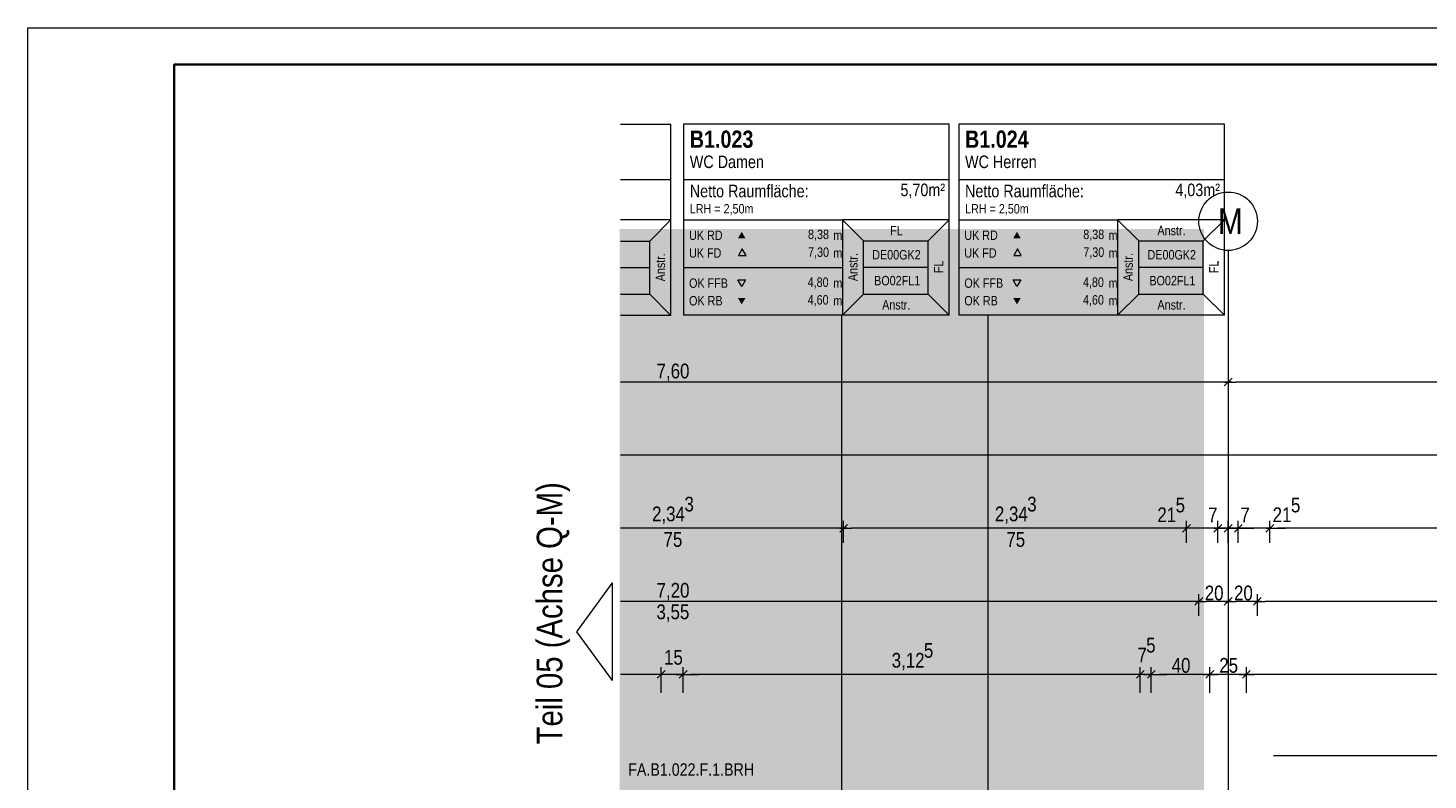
# Model space of a CAD drawing. Extents: x -620 to 300, y 62 to 1107.
# Tile 67 of 256: x -620 to -428, y 1005 to 1107. Entities that reach past the tile are written whole.
import ezdxf
from ezdxf.lldxf.tags import DXFTag

# ---------------------------------------------------------------- set-up
doc = ezdxf.new("R2010")
doc.units = 0
doc.layers.get('0').update_dxf_attribs({"lineweight": 35})
for name, color, linetype, lineweight in [('30 -33 Aussenwände- 8 Sonnenschutz', 7, 'Continuous', 9), ('70 -71 Achsen- 1 Gebäudeachsen', 7, 'STRICHPUNKT2-A06G9FR98I', 18), ('iwb_Plankopf Rahmen', 7, 'Continuous', 35)]:
    doc.layers.add(name, color=color, linetype=linetype, lineweight=lineweight)
for name, color, linetype, lineweight, true_color in [('70 -72 Beschriftung- 1 Beschriftung allgemein', 7, 'Continuous', 9, 0xff6633), ('70 -75 Raumstempel- 1 Raumstempel', 1, 'Continuous', 50, 0xff0000), ('70 -75 Raumstempel-2 Verweislinie', 1, 'Continuous', 9, 0xff0000), ('70 -76 Bemaßung- 2 Allgemein', 9, 'Continuous', 5, 0x808080), ('iwb_Layout BA_Markierung', 7, 'Continuous', 9, 0xbadcdc), ('iwb_Layout Text', 3, 'Continuous', 18, 0x00ff00)]:
    doc.layers.add(name, color=color, linetype=linetype, lineweight=lineweight, true_color=true_color)
doc.styles.get("Standard").update_dxf_attribs({"font": 'ARIALN.TTF'})
tags = doc.linetypes.add('STRICHPUNKT2-A06G9FR98I', pattern=[12.7, 6.35, -3.175, 0, -3.175]).pattern_tags.tags
tags[10:11] = [DXFTag(74, 4), DXFTag(75, 0), DXFTag(340, '0'), DXFTag(46, 0.0), DXFTag(50, 0.0), DXFTag(44, 0.0), DXFTag(45, 0.0)]
tags[8:9] = [DXFTag(74, 4), DXFTag(75, 0), DXFTag(340, '0'), DXFTag(46, 0.0), DXFTag(50, 0.0), DXFTag(44, 0.0), DXFTag(45, 0.0)]
tags[6:7] = [DXFTag(74, 4), DXFTag(75, 0), DXFTag(340, '0'), DXFTag(46, 0.0), DXFTag(50, 0.0), DXFTag(44, 0.0), DXFTag(45, 0.0)]
tags[4:5] = [DXFTag(74, 4), DXFTag(75, 0), DXFTag(340, '0'), DXFTag(46, 0.0), DXFTag(50, 0.0), DXFTag(44, 0.0), DXFTag(45, 0.0)]

# ---------------------------------------------------------------- blocks, each defined once
blk = doc.blocks.new('Polygon-A06G9FR18I')
at = {"color": 0, "linetype": 'ByBlock', "lineweight": -2, "ltscale": 0.13}
blk.add_solid([(-459.02, 82.71), (-538.75, 82.5), (-458.86, 1079.92), (-538.75, 1079.92)], dxfattribs=at)
blk = doc.blocks.new('Referenz-A06G9FRB8I')
at = {"layer": '30 -33 Aussenwände- 8 Sonnenschutz', "color": 0, "linetype": 'Continuous', "ltscale": 0.13}
blk.add_line((-449.36, 1007.92), (-373.36, 1007.92), dxfattribs=at)
at = {"layer": '70 -71 Achsen- 1 Gebäudeachsen', "color": 0, "linetype": 'Continuous', "ltscale": 0.18}
for p, q in [((-458.9, 1083.22), (-458.67, 1083.53)), ((-458.67, 1083.53), (-458.4, 1083.82)), ((-458.4, 1083.82), (-458.11, 1084.09)), ((-458.11, 1084.09), (-457.8, 1084.32)), ((-457.8, 1084.32), (-457.46, 1084.52)), ((-457.46, 1084.52), (-457.11, 1084.69)), ((-457.11, 1084.69), (-456.74, 1084.82)), ((-456.74, 1084.82), (-456.36, 1084.92)), ((-456.36, 1084.92), (-455.97, 1084.97)), ((-455.97, 1084.97), (-455.58, 1084.99)), ((-455.58, 1084.99), (-455.18, 1084.97)), ((-455.18, 1084.97), (-454.8, 1084.92)), ((-454.8, 1084.92), (-454.41, 1084.82)), ((-454.41, 1084.82), (-454.04, 1084.69)), ((-454.04, 1084.69), (-453.69, 1084.52)), ((-453.69, 1084.52), (-453.35, 1084.32)), ((-453.35, 1084.32), (-453.04, 1084.09)), ((-453.04, 1084.09), (-452.75, 1083.82)), ((-452.75, 1083.82), (-452.48, 1083.53)), ((-452.48, 1083.53), (-452.25, 1083.22)), ((-459.56, 1081.39), (-459.5, 1081.77)), ((-459.5, 1081.77), (-459.4, 1082.15)), ((-459.4, 1082.15), (-459.27, 1082.52)), ((-459.27, 1082.52), (-459.1, 1082.88)), ((-459.1, 1082.88), (-458.9, 1083.22)), ((-452.25, 1083.22), (-452.05, 1082.88)), ((-452.05, 1082.88), (-451.88, 1082.52)), ((-451.88, 1082.52), (-451.75, 1082.15)), ((-451.75, 1082.15), (-451.65, 1081.77)), ((-451.65, 1081.77), (-451.59, 1081.39)), ((-459.58, 1080.99), (-459.56, 1081.39)), ((-459.56, 1080.6), (-459.58, 1080.99)), ((-459.5, 1080.21), (-459.56, 1080.6)), ((-459.4, 1079.83), (-459.5, 1080.21)), ((-459.27, 1079.46), (-459.4, 1079.83)), ((-451.75, 1079.83), (-451.88, 1079.46)), ((-451.65, 1080.21), (-451.75, 1079.83)), ((-451.59, 1080.6), (-451.65, 1080.21)), ((-451.59, 1081.39), (-451.58, 1080.99)), ((-451.58, 1080.99), (-451.59, 1080.6)), ((-459.1, 1079.11), (-459.27, 1079.46)), ((-458.9, 1078.77), (-459.1, 1079.11)), ((-458.67, 1078.46), (-458.9, 1078.77)), ((-458.4, 1078.16), (-458.67, 1078.46)), ((-458.11, 1077.9), (-458.4, 1078.16)), ((-457.8, 1077.67), (-458.11, 1077.9)), ((-457.46, 1077.47), (-457.8, 1077.67)), ((-453.35, 1077.67), (-453.69, 1077.47)), ((-453.04, 1077.9), (-453.35, 1077.67)), ((-452.75, 1078.16), (-453.04, 1077.9)), ((-452.48, 1078.46), (-452.75, 1078.16)), ((-452.25, 1078.77), (-452.48, 1078.46)), ((-452.05, 1079.11), (-452.25, 1078.77)), ((-451.88, 1079.46), (-452.05, 1079.11)), ((-457.11, 1077.3), (-457.46, 1077.47)), ((-456.74, 1077.17), (-457.11, 1077.3)), ((-456.36, 1077.07), (-456.74, 1077.17)), ((-455.97, 1077.01), (-456.36, 1077.07)), ((-455.58, 1076.99), (-455.97, 1077.01)), ((-455.18, 1077.01), (-455.58, 1076.99)), ((-454.8, 1077.07), (-455.18, 1077.01)), ((-454.41, 1077.17), (-454.8, 1077.07)), ((-454.04, 1077.3), (-454.41, 1077.17)), ((-453.69, 1077.47), (-454.04, 1077.3))]:
    blk.add_line(p, q, dxfattribs=at)
at = {"layer": '70 -71 Achsen- 1 Gebäudeachsen', "color": 0, "linetype": 'STRICHPUNKT2-A06G9FR98I', "ltscale": 0.18}
blk.add_line((-455.58, 1076.99), (-455.58, 77.55), dxfattribs=at)
at = {"layer": '70 -75 Raumstempel- 1 Raumstempel', "color": 0, "lineweight": 9}
for p, q in [((-531.75, 1094.25), (-538.63, 1094.25)), ((-531.75, 1068.11), (-531.75, 1094.25)), ((-530.04, 1094.26), (-530.04, 1068.12)), ((-493.72, 1094.26), (-530.04, 1094.26)), ((-493.72, 1068.12), (-493.72, 1094.26)), ((-492.41, 1094.26), (-492.41, 1068.12)), ((-456.08, 1094.26), (-492.41, 1094.26)), ((-456.08, 1068.12), (-456.08, 1094.26)), ((-531.75, 1086.65), (-538.63, 1086.65)), ((-493.72, 1086.66), (-530.04, 1086.66)), ((-456.08, 1086.66), (-492.41, 1086.66)), ((-531.75, 1081.18), (-538.63, 1081.18)), ((-534.63, 1078.28), (-531.75, 1081.18)), ((-530.04, 1081.19), (-508.31, 1081.19)), ((-505.43, 1078.29), (-508.31, 1081.19)), ((-493.72, 1081.19), (-508.31, 1081.19)), ((-508.31, 1081.19), (-508.31, 1068.12)), ((-496.6, 1078.29), (-493.72, 1081.19)), ((-492.41, 1081.19), (-470.68, 1081.19)), ((-467.79, 1078.29), (-470.68, 1081.19)), ((-456.08, 1081.19), (-470.68, 1081.19)), ((-470.68, 1081.19), (-470.68, 1068.12)), ((-458.97, 1078.29), (-456.08, 1081.19)), ((-538.63, 1078.28), (-534.63, 1078.28)), ((-534.63, 1071), (-534.63, 1078.28)), ((-505.43, 1071.02), (-505.43, 1078.29)), ((-505.43, 1078.29), (-496.6, 1078.29)), ((-496.6, 1071.02), (-496.6, 1078.29)), ((-467.79, 1071.02), (-467.79, 1078.29)), ((-467.79, 1078.29), (-458.97, 1078.29)), ((-458.97, 1071.02), (-458.97, 1078.29)), ((-522, 1077.23), (-522.52, 1076.32)), ((-522.52, 1076.32), (-521.48, 1076.32)), ((-521.48, 1076.32), (-522, 1077.23)), ((-484.37, 1077.23), (-484.89, 1076.32)), ((-484.89, 1076.32), (-483.85, 1076.32)), ((-483.85, 1076.32), (-484.37, 1077.23)), ((-534.63, 1074.64), (-538.63, 1074.64)), ((-530.04, 1074.65), (-508.31, 1074.65)), ((-496.6, 1074.65), (-505.43, 1074.65)), ((-492.41, 1074.65), (-470.68, 1074.65)), ((-458.97, 1074.65), (-467.79, 1074.65)), ((-522.07, 1072.05), (-522.6, 1072.96)), ((-522.6, 1072.96), (-521.55, 1072.96)), ((-521.55, 1072.96), (-522.07, 1072.05)), ((-484.44, 1072.05), (-484.96, 1072.96)), ((-484.96, 1072.96), (-483.92, 1072.96)), ((-483.92, 1072.96), (-484.44, 1072.05)), ((-538.63, 1071), (-534.63, 1071)), ((-534.63, 1071), (-531.75, 1068.11)), ((-505.43, 1071.02), (-508.31, 1068.12)), ((-505.43, 1071.02), (-496.6, 1071.02)), ((-496.6, 1071.02), (-493.72, 1068.12)), ((-467.79, 1071.02), (-470.68, 1068.12)), ((-467.79, 1071.02), (-458.97, 1071.02)), ((-458.97, 1071.02), (-456.08, 1068.12)), ((-531.75, 1068.11), (-538.63, 1068.11)), ((-493.72, 1068.12), (-530.04, 1068.12)), ((-456.08, 1068.12), (-492.41, 1068.12))]:
    blk.add_line(p, q, dxfattribs=at)
at = {"layer": '70 -75 Raumstempel- 1 Raumstempel', "color": 0, "lineweight": 0}
for points in [[(-521.55, 1078.64), (-522.07, 1079.55), (-522.6, 1078.64)], [(-483.92, 1078.64), (-484.44, 1079.55), (-484.96, 1078.64)], [(-521.55, 1070.51), (-522.07, 1069.61), (-522.6, 1070.51)], [(-483.92, 1070.51), (-484.44, 1069.61), (-484.96, 1070.51)]]:
    blk.add_solid(points, dxfattribs=at)
at = {"layer": '70 -75 Raumstempel-2 Verweislinie', "color": 0, "linetype": 'Continuous', "ltscale": 0.13}
for p, q in [((-508.41, 1068.12), (-508.41, 972.37)), ((-488.41, 1068.12), (-488.41, 939.91))]:
    blk.add_line(p, q, dxfattribs=at)
at = {"layer": '70 -75 Raumstempel-2 Verweislinie', "color": 0}
for p, q in [((-508.41, 1068.12), (-508.41, 972.37)), ((-488.41, 1068.12), (-488.41, 939.91))]:
    blk.add_line(p, q, dxfattribs=at)
at = {"layer": '70 -76 Bemaßung- 2 Allgemein', "color": 0, "linetype": 'Continuous', "ltscale": 0.13}
for p, q in [((-455.58, 1061.99), (-455.58, 1059.99)), ((-455.58, 1061.99), (-455.58, 1059.99)), ((-456.64, 1058.99), (-538.63, 1058.99)), ((-455.08, 1058.99), (-456.64, 1058.99)), ((-455.04, 1059.52), (-456.11, 1058.46)), ((-456.11, 1058.46), (-455.04, 1059.52)), ((-456.08, 1058.99), (-454.52, 1058.99)), ((-291.64, 1058.99), (-454.52, 1058.99)), ((75.97, 1048.99), (-538.63, 1048.99)), ((-508.67, 1038.46), (-507.61, 1039.52)), ((-507.61, 1039.52), (-508.67, 1038.46)), ((-508.14, 1036.99), (-508.14, 1039.99)), ((-508.14, 1036.99), (-508.14, 1039.99)), ((-460.74, 1039.52), (-461.81, 1038.46)), ((-460.74, 1039.52), (-461.81, 1038.46)), ((-461.28, 1036.99), (-461.28, 1039.99)), ((-461.28, 1036.99), (-461.28, 1039.99)), ((-457.51, 1038.46), (-456.44, 1039.52)), ((-456.44, 1039.52), (-457.51, 1038.46)), ((-456.98, 1036.99), (-456.98, 1039.99)), ((-456.98, 1036.99), (-456.98, 1039.99)), ((-455.04, 1039.52), (-456.11, 1038.46)), ((-456.11, 1038.46), (-455.04, 1039.52)), ((-455.58, 1036.99), (-455.58, 1039.99)), ((-455.58, 1036.99), (-455.58, 1039.99)), ((-454.71, 1038.46), (-453.64, 1039.52)), ((-453.64, 1039.52), (-454.71, 1038.46)), ((-454.18, 1036.99), (-454.18, 1039.99)), ((-454.18, 1036.99), (-454.18, 1039.99)), ((-450.41, 1038.46), (-449.34, 1039.52)), ((-450.41, 1038.46), (-449.34, 1039.52)), ((-449.88, 1036.99), (-449.88, 1039.99)), ((-449.88, 1036.99), (-449.88, 1039.99)), ((-509.2, 1038.99), (-538.63, 1038.99)), ((-507.64, 1038.99), (-509.2, 1038.99)), ((-508.64, 1038.99), (-507.08, 1038.99)), ((-462.34, 1038.99), (-507.08, 1038.99)), ((-462.34, 1038.99), (-463.4, 1038.99)), ((-460.78, 1038.99), (-462.34, 1038.99)), ((-460.78, 1038.99), (-462.34, 1038.99)), ((-456.98, 1038.99), (-461.28, 1038.99)), ((-458.04, 1038.99), (-459.1, 1038.99)), ((-456.48, 1038.99), (-458.04, 1038.99)), ((-456.64, 1038.99), (-457.7, 1038.99)), ((-457.48, 1038.99), (-455.92, 1038.99)), ((-455.58, 1038.99), (-456.98, 1038.99)), ((-455.08, 1038.99), (-456.64, 1038.99)), ((-455.24, 1038.99), (-456.3, 1038.99)), ((-456.08, 1038.99), (-454.52, 1038.99)), ((-455.92, 1038.99), (-454.85, 1038.99)), ((-454.18, 1038.99), (-455.58, 1038.99)), ((-453.68, 1038.99), (-455.24, 1038.99)), ((-454.68, 1038.99), (-453.12, 1038.99)), ((-454.52, 1038.99), (-453.45, 1038.99)), ((-449.88, 1038.99), (-454.18, 1038.99)), ((-453.12, 1038.99), (-452.05, 1038.99)), ((-450.38, 1038.99), (-448.82, 1038.99)), ((-450.38, 1038.99), (-448.82, 1038.99)), ((-399.74, 1038.99), (-448.82, 1038.99)), ((-448.82, 1038.99), (-447.75, 1038.99)), ((-455.58, 1031.99), (-455.58, 1029.99)), ((-455.58, 1031.99), (-455.58, 1029.99)), ((-459.58, 1026.99), (-459.58, 1029.99)), ((-459.58, 1026.99), (-459.58, 1029.99)), ((-451.58, 1026.99), (-451.58, 1029.99)), ((-451.58, 1026.99), (-451.58, 1029.99)), ((-460.64, 1028.99), (-538.63, 1028.99)), ((-459.08, 1028.99), (-460.64, 1028.99)), ((-460.11, 1028.46), (-459.04, 1029.52)), ((-459.04, 1029.52), (-460.11, 1028.46)), ((-460.08, 1028.99), (-458.52, 1028.99)), ((-456.64, 1028.99), (-458.52, 1028.99)), ((-455.08, 1028.99), (-456.64, 1028.99)), ((-455.04, 1029.52), (-456.11, 1028.46)), ((-456.11, 1028.46), (-455.04, 1029.52)), ((-456.08, 1028.99), (-454.52, 1028.99)), ((-452.64, 1028.99), (-454.52, 1028.99)), ((-451.08, 1028.99), (-452.64, 1028.99)), ((-451.04, 1029.52), (-452.11, 1028.46)), ((-452.11, 1028.46), (-451.04, 1029.52)), ((-452.08, 1028.99), (-450.52, 1028.99)), ((-295.64, 1028.99), (-450.52, 1028.99)), ((-534.14, 1018.99), (-538.63, 1018.99)), ((-534.14, 1018.99), (-535.2, 1018.99)), ((-532.08, 1018.99), (-534.14, 1018.99)), ((-532.08, 1018.99), (-534.14, 1018.99)), ((-533.08, 1016.49), (-533.08, 1019.99)), ((-533.08, 1016.49), (-533.08, 1019.99)), ((-530.08, 1018.99), (-533.08, 1018.99)), ((-531.08, 1018.99), (-529.02, 1018.99)), ((-531.08, 1018.99), (-529.02, 1018.99)), ((-530.08, 1016.49), (-530.08, 1019.99)), ((-530.08, 1016.49), (-530.08, 1019.99)), ((-468.64, 1018.99), (-529.02, 1018.99)), ((-529.02, 1018.99), (-527.95, 1018.99)), ((-468.64, 1018.99), (-469.7, 1018.99)), ((-466.58, 1018.99), (-468.64, 1018.99)), ((-466.58, 1018.99), (-468.64, 1018.99)), ((-467.58, 1016.49), (-467.58, 1019.99)), ((-467.58, 1016.49), (-467.58, 1019.99)), ((-466.08, 1018.99), (-467.58, 1018.99)), ((-467.08, 1018.99), (-465.02, 1018.99)), ((-467.08, 1018.99), (-465.02, 1018.99)), ((-466.08, 1016.49), (-466.08, 1019.99)), ((-466.08, 1016.49), (-466.08, 1019.99)), ((-459.14, 1018.99), (-465.02, 1018.99)), ((-465.02, 1018.99), (-463.95, 1018.99)), ((-457.08, 1018.99), (-459.14, 1018.99)), ((-459.08, 1018.99), (-457.02, 1018.99)), ((-458.08, 1016.49), (-458.08, 1019.99)), ((-458.08, 1016.49), (-458.08, 1019.99)), ((-454.14, 1018.99), (-457.02, 1018.99)), ((-452.08, 1018.99), (-454.14, 1018.99)), ((-454.08, 1018.99), (-452.02, 1018.99)), ((-453.08, 1016.49), (-453.08, 1019.99)), ((-453.08, 1016.49), (-453.08, 1019.99)), ((-375.64, 1018.99), (-452.02, 1018.99))]:
    blk.add_line(p, q, dxfattribs=at)
at = {"layer": '70 -76 Bemaßung- 2 Allgemein', "color": 0, "linetype": 'Continuous', "lineweight": 20, "ltscale": 0.2}
for p, q in [((-532.54, 1019.52), (-533.61, 1018.46)), ((-532.54, 1019.52), (-533.61, 1018.46)), ((-530.61, 1018.46), (-529.54, 1019.52)), ((-530.61, 1018.46), (-529.54, 1019.52)), ((-467.04, 1019.52), (-468.11, 1018.46)), ((-467.04, 1019.52), (-468.11, 1018.46)), ((-466.61, 1018.46), (-465.54, 1019.52)), ((-466.61, 1018.46), (-465.54, 1019.52)), ((-458.61, 1018.46), (-457.54, 1019.52)), ((-457.54, 1019.52), (-458.61, 1018.46)), ((-452.54, 1019.52), (-453.61, 1018.46)), ((-453.61, 1018.46), (-452.54, 1019.52))]:
    blk.add_line(p, q, dxfattribs=at)
at = {"layer": '70 -71 Achsen- 1 Gebäudeachsen', "color": 0, "linetype": 'Continuous', "ltscale": 0.18, "insert": (-456.95, 1082.76), "char_height": 3.5241, "attachment_point": 1}
blk.add_mtext('{\\fArial Narrow;M}', dxfattribs=at)
at = {"layer": '70 -72 Beschriftung- 1 Beschriftung allgemein', "color": 0, "linetype": 'Continuous', "ltscale": 0.13, "insert": (-537.59, 1006.83), "char_height": 1.7, "attachment_point": 1}
blk.add_mtext('{\\fArial Narrow;FA.B1.022.F.1.BRH}', dxfattribs=at)
at = {"layer": '70 -75 Raumstempel- 1 Raumstempel', "color": 0, "linetype": 'Continuous', "ltscale": 0.5, "attachment_point": 1}
for s, insert, char_height, rotation in [('{\\fArial Narrow|b1|i0;B1.023}', (-529.17, 1093.4), 2.3536, 0), ('{\\fArial Narrow|b1|i0;B1.024}', (-491.54, 1093.4), 2.3536, 0), ('{\\fArial Narrow;WC Damen}', (-529.17, 1089.98), 1.7117, 0), ('{\\fArial Narrow;WC Herren}', (-491.54, 1089.98), 1.7117, 0), ('{\\fArial Narrow;Netto Raumfläche:}', (-529.17, 1085.98), 1.7117, 0), ('{\\fArial Narrow;5,70m²}', (-500.37, 1086.14), 1.7117, 0), ('{\\fArial Narrow;Netto Raumfläche:}', (-491.54, 1085.98), 1.7117, 0), ('{\\fArial Narrow;4,03m²}', (-462.79, 1086.14), 1.7117, 0), ('{\\fArial Narrow;LRH = 2,50m}', (-529.17, 1083.34), 1.2838, 0), ('{\\fArial Narrow;LRH = 2,50m}', (-491.54, 1083.34), 1.2838, 0), ('{\\fArial Narrow;UK RD}', (-529.27, 1079.72), 1.2838, 0), ('{\\fArial Narrow;8,38}', (-513.01, 1079.84), 1.2838, 0), ('{\\fArial Narrow;FL}', (-501.78, 1080.36), 1.2838, 0), ('{\\fArial Narrow;UK RD}', (-491.64, 1079.72), 1.2838, 0), ('{\\fArial Narrow;8,38}', (-475.38, 1079.84), 1.2838, 0), ('{\\fArial Narrow;Anstr.}', (-465.24, 1080.37), 1.2838, 0), ('{\\fArial Narrow;m}', (-509.55, 1079.71), 1.2838, 0), ('{\\fArial Narrow;m}', (-471.92, 1079.71), 1.2838, 0), ('{\\fArial Narrow;Anstr.}', (-533.84, 1072.78), 1.2838, 90), ('{\\fArial Narrow;UK FD}', (-529.27, 1077.29), 1.2838, 0), ('{\\fArial Narrow;7,30}', (-513, 1077.41), 1.2838, 0), ('{\\fArial Narrow;m}', (-509.55, 1077.28), 1.2838, 0), ('{\\fArial Narrow;Anstr.}', (-507.52, 1072.8), 1.2838, 90), ('{\\fArial Narrow;DE00GK2}', (-504.23, 1077.05), 1.2838, 0), ('{\\fArial Narrow;FL}', (-495.8, 1073.89), 1.2838, 90), ('{\\fArial Narrow;UK FD}', (-491.64, 1077.29), 1.2838, 0), ('{\\fArial Narrow;7,30}', (-475.37, 1077.41), 1.2838, 0), ('{\\fArial Narrow;m}', (-471.92, 1077.28), 1.2838, 0), ('{\\fArial Narrow;Anstr.}', (-469.89, 1072.8), 1.2838, 90), ('{\\fArial Narrow;DE00GK2}', (-466.59, 1077.05), 1.2838, 0), ('{\\fArial Narrow;FL}', (-458.17, 1073.89), 1.2838, 90), ('{\\fArial Narrow;OK FFB}', (-529.27, 1073.17), 1.2838, 0), ('{\\fArial Narrow;4,80}', (-513.06, 1073.3), 1.2838, 0), ('{\\fArial Narrow;m}', (-509.55, 1073.17), 1.2838, 0), ('{\\fArial Narrow;BO02FL1}', (-503.97, 1073.51), 1.2838, 0), ('{\\fArial Narrow;OK FFB}', (-491.64, 1073.17), 1.2838, 0), ('{\\fArial Narrow;4,80}', (-475.42, 1073.3), 1.2838, 0), ('{\\fArial Narrow;m}', (-471.92, 1073.17), 1.2838, 0), ('{\\fArial Narrow;BO02FL1}', (-466.34, 1073.51), 1.2838, 0), ('{\\fArial Narrow;OK RB}', (-529.27, 1070.76), 1.2838, 0), ('{\\fArial Narrow;4,60}', (-513.06, 1070.88), 1.2838, 0), ('{\\fArial Narrow;m}', (-509.55, 1070.76), 1.2838, 0), ('{\\fArial Narrow;Anstr.}', (-502.87, 1070.2), 1.2838, 0), ('{\\fArial Narrow;OK RB}', (-491.64, 1070.76), 1.2838, 0), ('{\\fArial Narrow;4,60}', (-475.42, 1070.88), 1.2838, 0), ('{\\fArial Narrow;m}', (-471.92, 1070.76), 1.2838, 0), ('{\\fArial Narrow;Anstr.}', (-465.24, 1070.2), 1.2838, 0)]:
    blk.add_mtext(s, dxfattribs=dict(at, insert=insert, char_height=char_height, rotation=rotation))
at = {"layer": '70 -76 Bemaßung- 2 Allgemein', "color": 0, "linetype": 'Continuous', "ltscale": 0.13, "char_height": 2.0138, "attachment_point": 1}
for s, insert in [('{\\fArial Narrow;7,60}', (-533.71, 1061.51)), ('{\\fArial Narrow;3}', (-529.9, 1043.3)), ('{\\fArial Narrow;3}', (-483.04, 1043.3)), ('{\\fArial Narrow;5}', (-462.75, 1043.18)), ('{\\fArial Narrow;5}', (-446.99, 1043.18)), ('{\\fArial Narrow;2,34}', (-534.33, 1041.96)), ('{\\fArial Narrow;2,34}', (-487.46, 1041.96)), ('{\\fArial Narrow;21}', (-465.25, 1041.84)), ('{\\fArial Narrow;7}', (-458.32, 1041.82)), ('{\\fArial Narrow;7}', (-453.9, 1041.82)), ('{\\fArial Narrow;21}', (-449.49, 1041.84)), ('{\\fArial Narrow;75}', (-532.76, 1038.46)), ('{\\fArial Narrow;75}', (-485.89, 1038.46)), ('{\\fArial Narrow;7,20}', (-533.71, 1031.51)), ('{\\fArial Narrow;20}', (-458.77, 1031.14)), ('{\\fArial Narrow;20}', (-454.77, 1031.14)), ('{\\fArial Narrow;3,55}', (-533.73, 1028.56)), ('{\\fArial Narrow;5}', (-466.78, 1024)), ('{\\fArial Narrow;15}', (-532.69, 1022.34)), ('{\\fArial Narrow;5}', (-497.17, 1023.29)), ('{\\fArial Narrow;7}', (-467.96, 1022.66)), ('{\\fArial Narrow;3,12}', (-501.57, 1021.94)), ('{\\fArial Narrow;40}', (-463.29, 1021.24)), ('{\\fArial Narrow;25}', (-456.78, 1021.24))]:
    blk.add_mtext(s, dxfattribs=dict(at, insert=insert))

msp = doc.modelspace()

# ---------------------------------------------------------------- linework, layer by layer
at = {"layer": 'iwb_Layout Text', "linetype": 'Continuous', "ltscale": 0.18}
for p, q in [((-544.6, 1024.84), (-539.72, 1031.53)), ((-539.72, 1018.15), (-539.72, 1031.53)), ((-539.72, 1018.15), (-544.6, 1024.84))]:
    msp.add_line(p, q, dxfattribs=at)
at = {"layer": 'iwb_Plankopf Rahmen', "color": 8, "lineweight": 13, "ltscale": 0.13, "true_color": 0x808080}
msp.add_lwpolyline([(300.35, 62.43), (-619.65, 62.43), (-619.65, 1107.43), (300.35, 1107.43), (300.35, 62.43)], close=True, dxfattribs=at)
at = {"layer": 'iwb_Plankopf Rahmen', "ltscale": 0.35}
msp.add_lwpolyline([(-599.65, 67.43), (-599.65, 1102.43), (295.35, 1102.43), (295.35, 67.43), (-599.65, 67.43)], close=True, dxfattribs=at)

# ---------------------------------------------------------------- block references
at = {"color": 8, "lineweight": 25, "ltscale": 0.25, "true_color": 0x808080}
msp.add_blockref('Referenz-A06G9FRB8I', (0, 0), dxfattribs=at)
at = {"layer": 'iwb_Layout BA_Markierung', "ltscale": 0.13}
msp.add_blockref('Polygon-A06G9FR18I', (0, 0), dxfattribs=at)

# ---------------------------------------------------------------- texts
at = {"layer": 'iwb_Layout Text', "ltscale": 0.18}
msp.add_text('Teil 05 (Achse Q-M)', height=3.5, rotation=90, dxfattribs=at).set_placement((-546.6, 1009.42))

doc.saveas('drawing.dxf')
